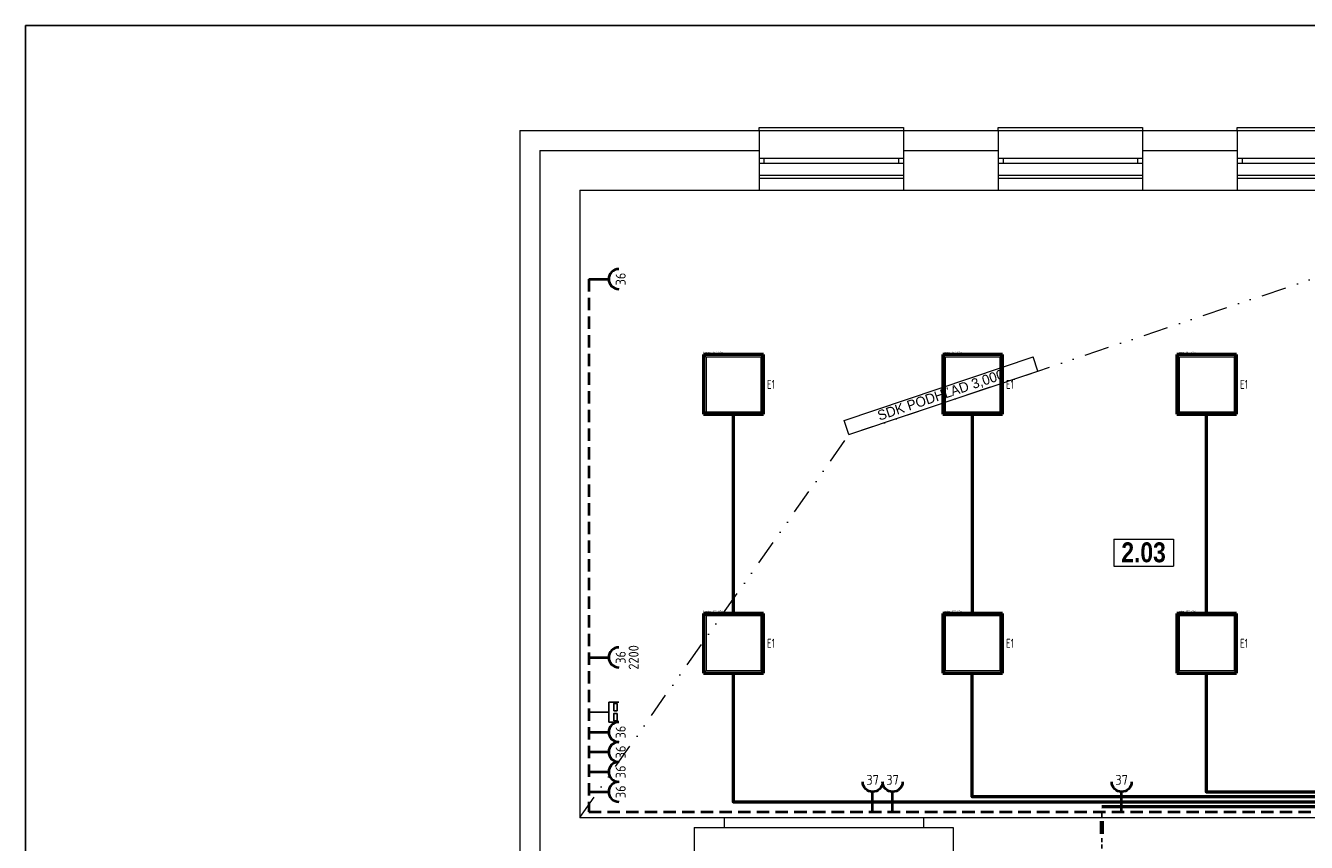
# Model space of a CAD drawing. Header units: millimetres. Extents: x 15895 to 58613, y -11754 to 79916.
# Tile 4 of 21: x 15895 to 28755, y 9742 to 17946. Entities that reach past the tile are written whole.
import ezdxf
from ezdxf.enums import TextEntityAlignment as Align

# ---------------------------------------------------------------- set-up
doc = ezdxf.new("R2010")
doc.units = ezdxf.units.MM
for name, pattern in [('DASHED2', [0.375, 0.25, -0.125]), ('DIVIDE', [1.25, 0.5, -0.25, 0, -0.25, 0, -0.25]), ('DĚLICÍ2', [15.875, 6.35, -3.175, 0, -3.175, 0, -3.175])]:
    doc.linetypes.add(name, pattern=pattern)
doc.layers.get('0').update_dxf_attribs({"linetype": 'CONTINUOUS'})
doc.layers.get('DEFPOINTS').update_dxf_attribs({"linetype": 'CONTINUOUS'})
for name, color, linetype, lineweight in [('1-ENN - SILN. ŽLABY', 165, 'CONTINUOUS', 70), ('1-ENN-SVETLÁ', 4, 'CONTINUOUS', 40), ('1-ENN-ZÁSUVKY', 1, 'CONTINUOUS', 40), ('1-ENNsvietidlá', 7, 'CONTINUOUS', 50), ('2DE_SPP', 41, 'CONTINUOUS', 25), ('2DE_TXTMARK', 41, 'CONTINUOUS', 18), ('CP_DETAL', 33, 'CONTINUOUS', 18), ('tenka', 7, 'CONTINUOUS', 0)]:
    doc.layers.add(name, color=color, linetype=linetype, lineweight=lineweight)
doc.layers.add('2DE_TXTLUM', color=7, linetype='CONTINUOUS')
doc.styles.add('1-50_ce_2mm_100', font='GOTHIC.TTF', dxfattribs={"height": 100})
doc.styles.add('CP_ATTR', font='isocp.shx')

# ---------------------------------------------------------------- blocks, each defined once
blk = doc.blocks.new('*T388')
at = {"layer": 'DEFPOINTS', "color": 8, "lineweight": 0}
for p, q in [((0, 0), (600, 0)), ((0, 0), (0, -271)), ((600, 0), (600, -271)), ((0, -271), (600, -271))]:
    blk.add_line(p, q, dxfattribs=at)
at = {"layer": 'tenka', "color": 0, "insert": (300, -135), "char_height": 200, "width": 596, "attachment_point": 5, "style": '1-50_ce_2mm_100'}
blk.add_mtext('{\\fTechnicLite|b1|i0|c2|p2;\\C256;2.03}', dxfattribs=at)
blk = doc.blocks.new('*T420')
at = {"layer": 'DEFPOINTS', "color": 8, "lineweight": 0}
for p, q in [((-48, 142), (1848, 780)), ((1896, 637), (1848, 780)), ((0, 0), (1896, 637)), ((0, 0), (-48, 142))]:
    blk.add_line(p, q, dxfattribs=at)
at = {"layer": 'tenka', "color": 0, "insert": (924, 390), "char_height": 100, "width": 1996, "attachment_point": 5, "rotation": 18.5855, "style": '1-50_ce_2mm_100'}
blk.add_mtext('SDK PODHĽAD 3,000', dxfattribs=at)
blk = doc.blocks.new('LED panel 600x600')
for p, q in [((0, 600), (0, 0)), ((600, 600), (0, 600)), ((600, 0), (600, 600)), ((0, 0), (600, 0))]:
    blk.add_line(p, q)
at = {"layer": 'CP_DETAL'}
for p, q in [((25, 575), (0, 600)), ((25, 575), (25, 25)), ((575, 575), (25, 575)), ((575, 575), (600, 600)), ((575, 575), (575, 25)), ((25, 25), (0, 0)), ((25, 25), (575, 25)), ((575, 25), (600, 0))]:
    blk.add_line(p, q, dxfattribs=at)
at = {"linetype": 'ByBlock', "style": 'CP_ATTR', "flags": 9}
for tag in ['TEXT_10', 'TEXT_09', 'TEXT_08', 'TEXT_07', 'TEXT_06', 'TEXT_05', 'TEXT_04', 'TEXT_03', 'TEXT_02', 'TEXT_01', 'SHAPE', 'LAMPTYPE', 'COLOR_LIGHT', 'IP', 'COLOR_TEMP', 'LIGHT_EFFICACY', 'FLUX', 'OTHER', 'WEIGHT', 'VOLTAGE', 'POWER', 'CHARACTER', 'ORDER-NO', 'PRODUCT-TYPE', 'ARTICLE', 'PRODUCER', 'NRLAMPS', 'GROUP', 'NAME']:
    blk.add_attdef(tag, text='', height=0.000000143, dxfattribs=at).set_placement((300, 300), align=Align.MIDDLE_LEFT)
at = {"layer": '2DE_TXTLUM', "style": 'CP_ATTR', "width": 0.8, "flags": 8}
blk.add_attdef('NUMBER', text='', height=90, dxfattribs=at).set_placement((636, 300), align=Align.MIDDLE_LEFT)
at = {"layer": '2DE_TXTMARK', "linetype": 'ByBlock', "style": 'CP_ATTR', "width": 0.8, "flags": 8}
blk.add_attdef('MARK1', text='', height=20, dxfattribs=at).set_placement((0, 620), align=Align.MIDDLE_LEFT)
blk = doc.blocks.new('cpel_2590b_fhmd44h')
blk.add_arc((0, -2.5), 2.5, 0, 180)
at = {"linetype": 'ByBlock', "style": 'CP_ATTR', "flags": 9}
for tag in ['NAME', 'GROUP', 'NUMBER', 'PRODUCER', 'ARTICLE', 'PRODUCT-TYPE', 'ORDER-NO', 'CHARACTER', 'POWER', 'VOLTAGE', 'WEIGHT', 'OTHER']:
    blk.add_attdef(tag, text='', height=0.000625, dxfattribs=at).set_placement((-2.5, -2.5), align=Align.MIDDLE_LEFT)
blk = doc.blocks.new('CPEL_socket_02x_fhmd44h')
blk.add_line((0, 0), (0, -0.4))
at = {"xscale": 0.08, "yscale": 0.08, "zscale": 0.08}
blk.add_blockref('cpel_2590b_fhmd44h', (0, -0.4), dxfattribs=at)
at = {"style": 'CP_ATTR', "flags": 12}
for tag, p in [('m', (0.34, -0.3)), ('n', (0, -0.64))]:
    blk.add_attdef(tag, text='', height=0.2, dxfattribs=at).set_placement(p, align=Align.MIDDLE_CENTER)
at = {"linetype": 'ByBlock', "style": 'CP_ATTR', "flags": 9}
for tag, p in [('ORDER-NO', (-0.176, -0.301)), ('CHARACTER', (-0.176, -0.3)), ('NAME', (-0.176, -0.3)), ('GROUP', (-0.175, -0.301)), ('NUMBER', (-0.176, -0.301)), ('PRODUCER', (-0.175, -0.3)), ('ARTICLE', (-0.175, -0.3)), ('PRODUCT-TYPE', (-0.176, -0.301)), ('POWER', (-0.175, -0.301)), ('VOLTAGE', (-0.175, -0.301)), ('WEIGHT', (-0.175, -0.3)), ('OTHER', (-0.175, -0.3)), ('FUNCTION', (-0.175, -0.301)), ('LINK', (-0.176, -0.301))]:
    blk.add_attdef(tag, text='', height=0.000625, dxfattribs=at).set_placement(p, align=Align.MIDDLE_LEFT)
blk = doc.blocks.new('CPEL_3396')
for p, q in [((0, 0), (0, -0.4)), ((-0.2, -0.6), (-0.2, -0.4)), ((-0.2, -0.4), (0.2, -0.4)), ((0.2, -0.4), (0.2, -0.6))]:
    blk.add_line(p, q)
for points in [[(-0.171, -0.5), (-0.029, -0.5), (-0.029, -0.567), (-0.171, -0.567)], [(0.029, -0.5), (0.171, -0.5), (0.171, -0.567), (0.029, -0.567)]]:
    blk.add_lwpolyline(points, close=True)
at = {"linetype": 'ByBlock', "style": 'CP_ATTR'}
for tag, height, flags, p in [('NAME', 0.00005, 9, (-0.092, -0.418)), ('GROUP', 0.00005, 9, (-0.092, -0.418)), ('PRODUCER', 0.00005, 9, (-0.092, -0.418)), ('CHARACTER', 0.00005, 9, (-0.092, -0.418)), ('VOLTAGE', 0.00005, 9, (-0.092, -0.419)), ('WEIGHT', 0.00005, 9, (-0.092, -0.418)), ('OTHER', 0.00005, 9, (-0.092, -0.418)), ('PRODUCT-TYPE', 0.00005, 9, (-0.092, -0.419)), ('ORDER-NO', 0.00005, 9, (-0.092, -0.419)), ('POWER', 0.00005, 9, (-0.092, -0.419)), ('ARTICLE', 0.286, 8, (-0.092, -0.418)), ('NUMBER', 0.286, 8, (-0.092, -0.418))]:
    blk.add_attdef(tag, text='', height=height, dxfattribs=dict(at, flags=flags)).set_placement(p, align=Align.MIDDLE_LEFT)

msp = doc.modelspace()

# ---------------------------------------------------------------- linework, layer by layer
msp.add_lwpolyline([(47395, 17946), (15895, 17946), (15895, -11754), (47395, -11754)], close=True)
at = {"layer": '1-ENN - SILN. ŽLABY', "linetype": 'DĚLICÍ2', "ltscale": 20}
msp.add_lwpolyline([(26700, 6650), (26700, 10100)], dxfattribs=at)
at = {"layer": '1-ENN-SVETLÁ', "linetype": 'Continuous', "lineweight": 50}
for points in [[(23000, 14050), (23000, 12050)], [(25400, 14050), (25400, 12050)], [(27750, 14050), (27750, 12050)], [(23000, 11450), (23000, 10150), (29900, 10150), (30150, 10100), (29900, 10200), (25400, 10200), (25400, 11450)], [(27750, 11450), (27750, 10250), (29950, 10250), (30150, 10100), (30000, 10300), (29900, 10300), (29900, 11250), (30150, 11250), (30150, 11450)], [(30150, 10100), (26700, 10100)]]:
    msp.add_lwpolyline(points, dxfattribs=at)
at = {"layer": '1-ENN-ZÁSUVKY', "linetype": 'DASHED2', "ltscale": 500}
msp.add_lwpolyline([(21550, 15400), (21550, 10050), (31400, 10050), (31400, 15700)], dxfattribs=at)
at = {"layer": 'tenka'}
for p, q in [((20859, 16892), (20859, 9392)), ((20859, 16892), (23259, 16892)), ((23259, 16892), (23259, 16292)), ((24709, 16892), (24709, 16292)), ((24709, 16892), (25659, 16892)), ((25659, 16892), (25659, 16292)), ((27109, 16892), (27109, 16292)), ((27109, 16892), (28059, 16892)), ((28059, 16892), (28059, 16292)), ((24709, 16612), (23259, 16612)), ((23309, 16612), (23309, 16562)), ((24659, 16612), (24659, 16562)), ((27109, 16612), (25659, 16612)), ((25709, 16612), (25709, 16562)), ((27059, 16612), (27059, 16562)), ((29509, 16612), (28059, 16612)), ((28109, 16612), (28109, 16562)), ((24709, 16562), (23259, 16562)), ((27109, 16562), (25659, 16562)), ((29509, 16562), (28059, 16562)), ((23259, 16412), (24709, 16412)), ((25659, 16412), (27109, 16412)), ((28059, 16412), (29509, 16412)), ((21459, 16292), (21459, 9992)), ((21459, 16292), (23259, 16292)), ((24709, 16292), (25659, 16292)), ((27109, 16292), (28059, 16292)), ((21459, 9992), (22909, 9992)), ((22909, 9992), (24909, 9992)), ((22909, 9992), (22909, 9892)), ((24909, 9992), (29009, 9992)), ((24909, 9992), (24909, 9892)), ((22609, 9892), (22909, 9892)), ((22609, 9892), (22609, 9592)), ((22909, 9892), (24909, 9892)), ((24909, 9892), (25209, 9892)), ((25209, 9892), (25209, 9592))]:
    msp.add_line(p, q, dxfattribs=at)
at = {"layer": 'tenka', "ltscale": 3}
for p, q in [((23259, 16892), (24709, 16892)), ((25659, 16892), (27109, 16892)), ((28059, 16892), (29509, 16892)), ((23259, 16442), (24709, 16442)), ((25659, 16442), (27109, 16442)), ((28059, 16442), (29509, 16442))]:
    msp.add_line(p, q, dxfattribs=at)
at = {"layer": 'tenka', "linetype": 'Continuous'}
for p, q in [((21059, 16692), (21059, 9392)), ((21059, 16692), (23259, 16692)), ((24709, 16692), (25659, 16692)), ((27109, 16692), (28059, 16692))]:
    msp.add_line(p, q, dxfattribs=at)
at = {"layer": 'tenka', "ltscale": 300}
for p, q in [((23259, 16292), (24709, 16292)), ((25659, 16292), (27109, 16292)), ((28059, 16292), (29509, 16292))]:
    msp.add_line(p, q, dxfattribs=at)
at = {"layer": 'tenka', "linetype": 'DIVIDE', "ltscale": 500}
for p, q in [((24162, 13838), (31459, 16292)), ((21459, 9992), (24162, 13838))]:
    msp.add_line(p, q, dxfattribs=at)
at = {"layer": 'tenka'}
for points in [[(23259, 16892), (23259, 16922), (24709, 16922), (24709, 16892)], [(25659, 16892), (25659, 16922), (27109, 16922), (27109, 16892)], [(28059, 16892), (28059, 16922), (29509, 16922), (29509, 16892)]]:
    msp.add_lwpolyline(points, dxfattribs=at)

# ---------------------------------------------------------------- block references
for name, p in [('*T420', (24162, 13838)), ('*T388', (26820, 12789))]:
    msp.add_blockref(name, p)
at = {"layer": '1-ENN-ZÁSUVKY', "xscale": 500, "yscale": 500, "zscale": 500, "rotation": 90}
for p in [(21550, 15400), (21550, 10850), (21550, 10650), (21550, 10450), (21550, 10250)]:
    msp.add_blockref('CPEL_socket_02x_fhmd44h', p, dxfattribs=at).add_auto_attribs({'n': '36'})
at = {"layer": '1-ENN-ZÁSUVKY'}
ref = msp.add_blockref('CPEL_socket_02x_fhmd44h', (21550, 11600), dxfattribs=dict(at, xscale=500, yscale=500, zscale=500, rotation=90))
ref.add_attrib('n', '36', dxfattribs={"layer": '0', "height": 100, "rotation": 90, "style": 'CP_ATTR', "flags": 12}).set_placement((21870, 11600), align=Align.MIDDLE_CENTER)
ref.add_attrib('m', '2200', dxfattribs={"layer": '0', "height": 100, "rotation": 90, "style": 'CP_ATTR', "flags": 12}).set_placement((22000, 11600), align=Align.MIDDLE_CENTER)
ref = msp.add_blockref('CPEL_socket_02x_fhmd44h', (24400, 10050), dxfattribs=dict(at, xscale=-499.9999999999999, yscale=499.9999999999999, zscale=500, rotation=180))
ref.add_attrib('n', '37', dxfattribs={"layer": '0', "height": 100, "style": 'CP_ATTR', "flags": 12}).set_placement((24400, 10370), align=Align.MIDDLE_CENTER)
ref = msp.add_blockref('CPEL_socket_02x_fhmd44h', (24600, 10050), dxfattribs=dict(at, xscale=-499.9999999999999, yscale=499.9999999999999, zscale=500, rotation=180))
ref.add_attrib('n', '37', dxfattribs={"layer": '0', "height": 100, "style": 'CP_ATTR', "flags": 12}).set_placement((24600, 10370), align=Align.MIDDLE_CENTER)
ref = msp.add_blockref('CPEL_socket_02x_fhmd44h', (26900, 10050), dxfattribs=dict(at, xscale=-499.9999999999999, yscale=499.9999999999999, zscale=500, rotation=180))
ref.add_attrib('n', '37', dxfattribs={"layer": '0', "height": 100, "style": 'CP_ATTR', "flags": 12}).set_placement((26900, 10370), align=Align.MIDDLE_CENTER)
at = {"layer": '1-ENNsvietidlá', "linetype": 'Continuous'}
for p in [(22703, 14042), (25103, 14042), (27453, 14042), (22703, 11442), (25103, 11442), (27453, 11442)]:
    msp.add_blockref('LED panel 600x600', p, dxfattribs=at).add_auto_attribs({'MARK1': 'Luminel LED 40W', 'NUMBER': 'E1'})
at = {"layer": '2DE_SPP', "xscale": 500, "yscale": 500, "zscale": 500, "rotation": 89.99999999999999}
msp.add_blockref('CPEL_3396', (21550, 11050), dxfattribs=at)

doc.saveas('drawing.dxf')
